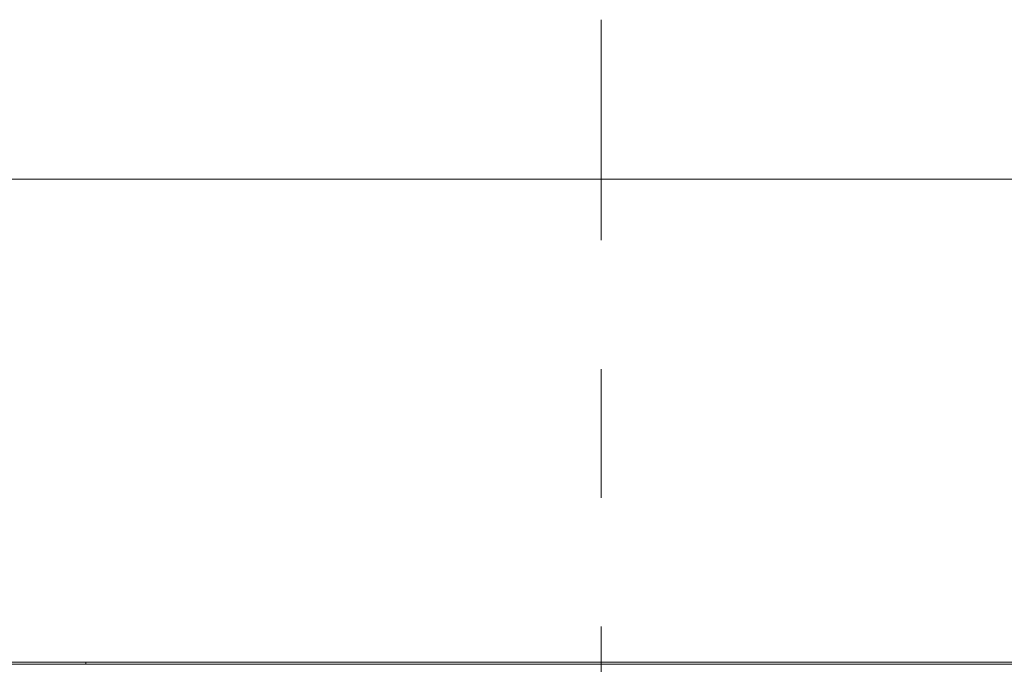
# Model space of a CAD drawing. Header units: inches. Extents: x 2.7 to 30.3, y 1.5 to 20.9.
# Tile 15 of 32: x 12.857 to 13.622, y 6.744 to 7.245. Entities that reach past the tile are written whole.
import ezdxf

# ---------------------------------------------------------------- set-up
doc = ezdxf.new("R2010")
doc.units = ezdxf.units.IN
doc.header["$MEASUREMENT"] = 0
doc.linetypes.add('CENTERX2', pattern=[0.8, 0.5, -0.1, 0.1, -0.1])

msp = doc.modelspace()

# ---------------------------------------------------------------- linework, layer by layer
at = {"color": 7, "linetype": 'CENTERX2', "lineweight": 0}
msp.add_line((13.30894, 1.47351), (13.30894, 7.24476), dxfattribs=at)
at = {"color": 7, "linetype": 'Continuous', "lineweight": 15}
for p, q in [((11.93394, 7.12097), (14.68394, 7.12097)), ((11.93394, 6.74597), (14.68394, 6.74597)), ((13.99669, 6.74442), (12.62119, 6.74442)), ((12.90858, 6.74597), (12.90858, 6.74442))]:
    msp.add_line(p, q, dxfattribs=at)

doc.saveas('drawing.dxf')
